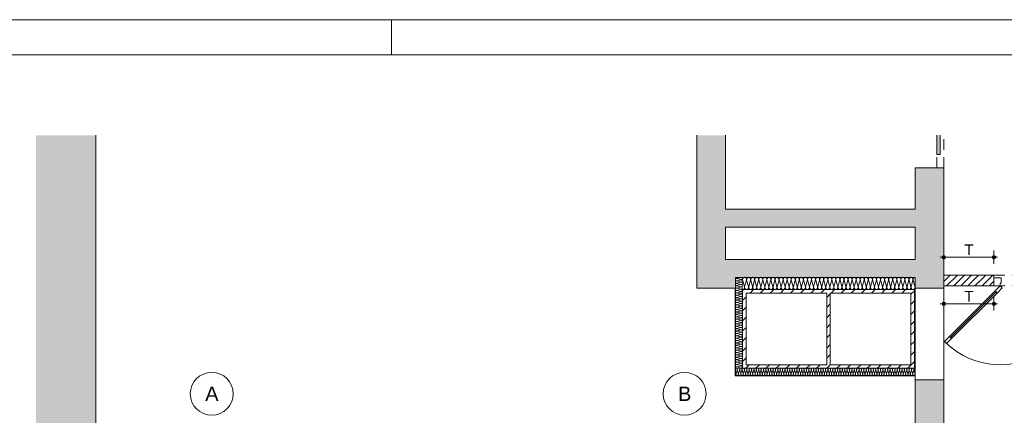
# Paper-space layout 'A-45 WYKOŃCZENIA ŚCIAN - PIĘTRO 0' of a CAD drawing. Header units: millimetres. Extents: x 0 to 500, y 0 to 400.
# Tile 5 of 15: x 88 to 226, y 345 to 400. Entities that reach past the tile are written whole.
import ezdxf
from ezdxf.xclip import XClip

# ---------------------------------------------------------------- set-up
doc = ezdxf.new("R2010")
doc.units = ezdxf.units.MM
doc.header["$MEASUREMENT"] = 0
doc.header["$XCLIPFRAME"] = 0
doc.linetypes.add('Przer. długie kreski', pattern=[2.5, 1.5, -1])
doc.linetypes.add('PRZERYWANA_DU_A', pattern=[550, 350, -200])
for name, color, linetype, lineweight, true_color in [('0_Nr_pióra__10', 7, 'Continuous', 13, 0x4b4b4b), ('A__OKŁADZINY ŚCIAN_Nr_pióra__7', 7, 'Continuous', 18, 0x171717), ('A_Arkusz_Nr_pióra__237', 7, 'Continuous', 5, 0x343434), ('A_osie_Nr_pióra__76', 7, 'Continuous', 5, 0x2d2d2d), ('A_ściany_Nr_pióra__6', 7, 'Continuous', 13, 0xa9a9a9), ('Okna Archicada_Nr_pióra__19', 7, 'Continuous', 5, 0x191919)]:
    doc.layers.add(name, color=color, linetype=linetype, lineweight=lineweight, true_color=true_color)
for name, color, linetype, lineweight in [('0_Nr_pióra__2', 8, 'Continuous', 13), ('A_Arkusz_Nr_pióra__1', 7, 'Continuous', 20), ('A_winda_Nr_pióra__1', 7, 'Continuous', 20), ('A_ściany proj_Nr_pióra__1', 7, 'Continuous', 20), ('A_ściany_Nr_pióra__1', 7, 'Continuous', 20), ('Drzwi Archicad_Nr_pióra__1', 7, 'Continuous', 20), ('Drzwi Archicad_Nr_pióra__3', 252, 'Continuous', 13)]:
    doc.layers.add(name, color=color, linetype=linetype, lineweight=lineweight)
for name, color, linetype in [('A__OKŁADZINY ŚCIAN', 7, 'Continuous'), ('A_podrys', 7, 'Continuous'), ('A_winda', 7, 'Continuous'), ('A_ściany', 7, 'Continuous'), ('A_ściany proj', 7, 'Continuous')]:
    doc.layers.add(name, color=color, linetype=linetype)
doc.styles.add('STYL_AUTOMATYCZNY_1', font='arial.ttf')
doc.styles.add('STYL_AUTOMATYCZNY_5', font='arial.ttf')
pattern_1 = [(45, (-1528.3808, -204.0283), (-0.7071068, 0.7071068), [])]

# ---------------------------------------------------------------- blocks, each defined once
blk = doc.blocks.new('Rysunek_1_1', base_point=(-1528.38, -204.03))
at = {"linetype": 'Continuous', "lineweight": 0, "true_color": 0x484848}
blk.add_hatch(color=251, dxfattribs=at).paths.add_polyline_path([(90.36, 98.76), (340.81, 98.76), (340.81, 175.05), (248.75, 175.05), (248.75, 105.05), (213.75, 105.05), (213.75, 175.05), (98.75, 175.05), (98.75, 383.86), (90.36, 383.86)])
at = {"layer": 'A__OKŁADZINY ŚCIAN', "linetype": 'Continuous', "lineweight": 0, "true_color": 0x171717}
for points in [[(216.86, 366.82), (216.87, 366.73), (216.93, 366.65), (217.01, 366.59), (217.11, 366.57), (217.2, 366.59), (217.28, 366.65), (217.34, 366.73), (217.36, 366.82), (217.34, 366.92), (217.28, 367), (217.2, 367.05), (217.11, 367.07), (217.01, 367.05), (216.93, 367), (216.87, 366.92)], [(223.86, 366.82), (223.87, 366.73), (223.93, 366.65), (224.01, 366.59), (224.11, 366.57), (224.2, 366.59), (224.28, 366.65), (224.34, 366.73), (224.36, 366.82), (224.34, 366.92), (224.28, 367), (224.2, 367.05), (224.11, 367.07), (224.01, 367.05), (223.93, 367), (223.87, 366.92)], [(216.86, 360.32), (216.87, 360.23), (216.93, 360.15), (217.01, 360.09), (217.11, 360.07), (217.2, 360.09), (217.28, 360.15), (217.34, 360.23), (217.36, 360.32), (217.34, 360.42), (217.28, 360.5), (217.2, 360.55), (217.11, 360.57), (217.01, 360.55), (216.93, 360.5), (216.87, 360.42)], [(223.86, 360.32), (223.87, 360.23), (223.93, 360.15), (224.01, 360.09), (224.11, 360.07), (224.2, 360.09), (224.28, 360.15), (224.34, 360.23), (224.36, 360.32), (224.34, 360.42), (224.28, 360.5), (224.2, 360.55), (224.11, 360.57), (224.01, 360.55), (223.93, 360.5), (223.87, 360.42)]]:
    blk.add_hatch(color=250, dxfattribs=at).paths.add_polyline_path(points)
at = {"layer": 'A_winda', "linetype": 'Continuous', "lineweight": 0, "true_color": 0xfdfdfd}
blk.add_hatch(color=7, dxfattribs=at).paths.add_polyline_path([(216.61, 383.86), (216.11, 383.86), (216.11, 381.16), (216.61, 381.16)])
at = {"layer": 'A_ściany', "linetype": 'Continuous', "lineweight": 0, "true_color": 0x000000}
for points in [[(182.61, 383.86), (182.61, 362.52), (186.61, 366.52), (186.61, 383.86)], [(213.11, 362.52), (214.41, 362.52), (217.11, 362.52), (217.11, 379.32), (213.11, 379.32)], [(186.61, 371.02), (213.11, 371.02), (213.11, 373.52), (186.61, 373.52)], [(182.61, 362.52), (188.01, 362.52), (188.01, 366.52), (186.61, 366.52)], [(188.01, 364.02), (213.11, 364.02), (213.11, 366.52), (188.01, 366.52)], [(213.11, 334), (217.11, 334), (217.11, 349.72), (214.41, 349.72), (213.11, 349.72)]]:
    blk.add_hatch(color=18, dxfattribs=at).paths.add_polyline_path(points)
at = {"layer": 'A_ściany proj', "linetype": 'Continuous', "lineweight": 0, "true_color": 0x000000}
h = blk.add_hatch(dxfattribs=at)
h.set_pattern_fill('bloczki_ceramiczne_0001', color=18, style=0, pattern_type=2)
h.set_pattern_definition([(45, (-1528.3808, -204.0283), (-0.49497475, 0.49497475), [])])
h.paths.add_polyline_path([(217.11, 362.82), (224.11, 362.82), (224.11, 364.32), (217.11, 364.32)])
at = {"layer": 'A_ściany proj', "linetype": 'Continuous', "lineweight": 0, "true_color": 0x4b4b4b}
h = blk.add_hatch(dxfattribs=at)
h.set_pattern_fill('BLOCZKI_CERAMICZNE_0001', color=251, style=0, pattern_type=2)
h.set_pattern_definition(pattern_1)
h.paths.add_polyline_path([(189.01, 362.32), (189.01, 351.32), (189.51, 351.32), (189.51, 362.32)])
h = blk.add_hatch(dxfattribs=at)
h.set_pattern_fill('BLOCZKI_CERAMICZNE_0001', color=251, style=0, pattern_type=2)
h.set_pattern_definition(pattern_1)
h.paths.add_polyline_path([(189.51, 362.32), (189.51, 361.82), (200.76, 361.82), (200.76, 362.32)])
h = blk.add_hatch(dxfattribs=at)
h.set_pattern_fill('BLOCZKI_CERAMICZNE_0001', color=251, style=0, pattern_type=2)
h.set_pattern_definition(pattern_1)
h.paths.add_polyline_path([(200.76, 362.32), (200.76, 351.32), (201.26, 351.32), (201.26, 362.32)])
h = blk.add_hatch(dxfattribs=at)
h.set_pattern_fill('BLOCZKI_CERAMICZNE_0001', color=251, style=0, pattern_type=2)
h.set_pattern_definition(pattern_1)
h.paths.add_polyline_path([(201.26, 362.32), (201.26, 361.82), (212.51, 361.82), (212.51, 362.32)])
h = blk.add_hatch(dxfattribs=at)
h.set_pattern_fill('BLOCZKI_CERAMICZNE_0001', color=251, style=0, pattern_type=2)
h.set_pattern_definition(pattern_1)
h.paths.add_polyline_path([(213.01, 351.32), (213.01, 362.32), (212.51, 362.32), (212.51, 351.82)])
h = blk.add_hatch(dxfattribs=at)
h.set_pattern_fill('BLOCZKI_CERAMICZNE_0001', color=251, style=0, pattern_type=2)
h.set_pattern_definition(pattern_1)
h.paths.add_polyline_path([(200.76, 351.32), (200.76, 351.82), (189.51, 351.82), (189.51, 351.32)])
h = blk.add_hatch(dxfattribs=at)
h.set_pattern_fill('BLOCZKI_CERAMICZNE_0001', color=251, style=0, pattern_type=2)
h.set_pattern_definition(pattern_1)
h.paths.add_polyline_path([(213.01, 351.32), (212.51, 351.82), (201.26, 351.82), (201.26, 351.32)])
at = {"layer": '0_Nr_pióra__10', "color": 251, "linetype": 'Continuous', "lineweight": 13, "true_color": 0x4b4b4b}
for p, q in [((188.22, 363.86), (188.8, 364.02)), ((188.22, 363.85), (188.8, 363.7)), ((188.22, 363.53), (188.8, 363.68)), ((188.22, 363.52), (188.8, 363.36)), ((188.22, 363.2), (188.8, 363.35)), ((188.22, 363.18), (188.8, 363.03)), ((188.22, 362.86), (188.8, 363.02)), ((189.28, 362.68), (189.02, 363.67)), ((189.3, 362.68), (189.56, 363.67)), ((189.85, 362.68), (189.58, 363.67)), ((189.87, 362.68), (190.13, 363.67)), ((190.41, 362.68), (190.15, 363.67)), ((190.43, 362.68), (190.7, 363.67)), ((190.98, 362.68), (190.72, 363.67)), ((191, 362.68), (191.26, 363.67)), ((191.55, 362.68), (191.28, 363.67)), ((191.57, 362.68), (191.83, 363.67)), ((192.11, 362.68), (191.85, 363.67)), ((192.13, 362.68), (192.4, 363.67)), ((192.68, 362.68), (192.42, 363.67)), ((192.7, 362.68), (192.96, 363.67)), ((193.25, 362.68), (192.98, 363.67)), ((193.27, 362.68), (193.53, 363.67)), ((193.81, 362.68), (193.55, 363.67)), ((193.83, 362.68), (194.1, 363.67)), ((194.38, 362.68), (194.12, 363.67)), ((194.4, 362.68), (194.66, 363.67)), ((194.95, 362.68), (194.68, 363.67)), ((194.97, 362.68), (195.23, 363.67)), ((195.51, 362.68), (195.25, 363.67)), ((195.53, 362.68), (195.8, 363.67)), ((196.08, 362.68), (195.82, 363.67)), ((196.1, 362.68), (196.36, 363.67)), ((196.65, 362.68), (196.38, 363.67)), ((196.67, 362.68), (196.93, 363.67)), ((197.21, 362.68), (196.95, 363.67)), ((197.23, 362.68), (197.5, 363.67)), ((197.78, 362.68), (197.52, 363.67)), ((197.8, 362.68), (198.06, 363.67)), ((198.35, 362.68), (198.08, 363.67)), ((198.37, 362.68), (198.63, 363.67)), ((198.91, 362.68), (198.65, 363.67)), ((198.93, 362.68), (199.2, 363.67)), ((199.48, 362.68), (199.22, 363.67)), ((199.5, 362.68), (199.76, 363.67)), ((200.05, 362.68), (199.78, 363.67)), ((200.07, 362.68), (200.33, 363.67)), ((200.61, 362.68), (200.35, 363.67)), ((200.63, 362.68), (200.9, 363.67)), ((201.18, 362.68), (200.92, 363.67)), ((201.2, 362.68), (201.46, 363.67)), ((201.75, 362.68), (201.48, 363.67)), ((201.77, 362.68), (202.03, 363.67)), ((202.31, 362.68), (202.05, 363.67)), ((202.33, 362.68), (202.6, 363.67)), ((202.88, 362.68), (202.62, 363.67)), ((202.9, 362.68), (203.16, 363.67)), ((203.45, 362.68), (203.18, 363.67)), ((203.47, 362.68), (203.73, 363.67)), ((204.01, 362.68), (203.75, 363.67)), ((204.03, 362.68), (204.3, 363.67)), ((204.58, 362.68), (204.32, 363.67)), ((204.6, 362.68), (204.86, 363.67)), ((205.15, 362.68), (204.88, 363.67)), ((205.17, 362.68), (205.43, 363.67)), ((205.71, 362.68), (205.45, 363.67)), ((205.73, 362.68), (206, 363.67)), ((206.28, 362.68), (206.02, 363.67)), ((206.3, 362.68), (206.56, 363.67)), ((206.85, 362.68), (206.58, 363.67)), ((206.87, 362.68), (207.13, 363.67)), ((207.41, 362.68), (207.15, 363.67)), ((207.43, 362.68), (207.7, 363.67)), ((207.98, 362.68), (207.72, 363.67)), ((208, 362.68), (208.26, 363.67)), ((208.55, 362.68), (208.28, 363.67)), ((208.57, 362.68), (208.83, 363.67)), ((209.11, 362.68), (208.85, 363.67)), ((209.13, 362.68), (209.4, 363.67)), ((209.68, 362.68), (209.42, 363.67)), ((209.7, 362.68), (209.96, 363.67)), ((210.25, 362.68), (209.98, 363.67)), ((210.27, 362.68), (210.53, 363.67)), ((210.81, 362.68), (210.55, 363.67)), ((210.83, 362.68), (211.1, 363.67)), ((211.38, 362.68), (211.12, 363.67)), ((211.4, 362.68), (211.66, 363.67)), ((211.95, 362.68), (211.68, 363.67)), ((211.97, 362.68), (212.23, 363.67)), ((212.51, 362.68), (212.25, 363.67)), ((212.53, 362.68), (212.8, 363.67)), ((213.08, 362.68), (212.82, 363.67)), ((188.22, 362.85), (188.8, 362.7)), ((188.22, 362.53), (188.8, 362.68)), ((188.22, 362.52), (188.8, 362.36)), ((188.22, 362.2), (188.8, 362.35)), ((188.22, 362.18), (188.8, 362.03)), ((188.22, 361.86), (188.8, 362.02)), ((188.22, 361.85), (188.8, 361.7)), ((188.22, 361.53), (188.8, 361.68)), ((188.22, 361.52), (188.8, 361.36)), ((213.1, 362.68), (213.11, 362.71)), ((188.22, 361.2), (188.8, 361.35)), ((188.22, 361.18), (188.8, 361.03)), ((188.22, 360.86), (188.8, 361.02)), ((188.22, 360.85), (188.8, 360.7)), ((188.22, 360.53), (188.8, 360.68)), ((188.22, 360.52), (188.8, 360.36)), ((188.22, 360.2), (188.8, 360.35)), ((188.22, 360.18), (188.8, 360.03)), ((188.22, 359.86), (188.8, 360.02)), ((188.22, 359.85), (188.8, 359.7)), ((188.22, 359.53), (188.8, 359.68)), ((188.22, 359.52), (188.8, 359.36)), ((188.22, 359.2), (188.8, 359.35)), ((188.22, 359.18), (188.8, 359.03)), ((188.22, 358.86), (188.8, 359.02)), ((188.22, 358.85), (188.8, 358.7)), ((188.22, 358.53), (188.8, 358.68)), ((188.22, 358.52), (188.8, 358.36)), ((188.22, 358.2), (188.8, 358.35)), ((188.22, 358.18), (188.8, 358.03)), ((188.22, 357.86), (188.8, 358.02)), ((188.22, 357.85), (188.8, 357.7)), ((188.22, 357.53), (188.8, 357.68)), ((188.22, 357.52), (188.8, 357.36)), ((188.22, 357.2), (188.8, 357.35)), ((188.22, 357.18), (188.8, 357.03)), ((188.22, 356.86), (188.8, 357.02)), ((188.22, 356.85), (188.8, 356.7)), ((188.22, 356.53), (188.8, 356.68)), ((188.22, 356.52), (188.8, 356.36)), ((188.22, 356.2), (188.8, 356.35)), ((188.22, 356.18), (188.8, 356.03)), ((188.22, 355.86), (188.8, 356.02)), ((188.22, 355.85), (188.8, 355.7)), ((188.22, 355.53), (188.8, 355.68)), ((188.22, 355.52), (188.8, 355.36)), ((188.22, 355.2), (188.8, 355.35)), ((188.22, 355.18), (188.8, 355.03)), ((188.22, 354.86), (188.8, 355.02)), ((188.22, 354.85), (188.8, 354.7)), ((188.22, 354.53), (188.8, 354.68)), ((188.22, 354.52), (188.8, 354.36)), ((188.22, 354.2), (188.8, 354.35)), ((188.22, 354.18), (188.8, 354.03)), ((188.22, 353.86), (188.8, 354.02)), ((188.22, 353.85), (188.8, 353.7)), ((188.22, 353.53), (188.8, 353.68)), ((188.22, 353.52), (188.8, 353.36)), ((188.22, 353.2), (188.8, 353.35)), ((188.22, 353.18), (188.8, 353.03)), ((188.22, 352.86), (188.8, 353.02)), ((188.22, 352.85), (188.8, 352.7)), ((188.22, 352.53), (188.8, 352.68)), ((188.22, 352.52), (188.8, 352.36)), ((188.22, 352.2), (188.8, 352.35)), ((188.22, 352.18), (188.8, 352.03)), ((188.22, 351.86), (188.8, 352.02)), ((188.01, 350.88), (188.1, 350.53)), ((188.27, 351.11), (188.11, 350.53)), ((188.22, 351.85), (188.8, 351.7)), ((188.22, 351.53), (188.8, 351.68)), ((188.22, 351.52), (188.8, 351.36)), ((188.28, 351.11), (188.43, 350.53)), ((188.6, 351.11), (188.44, 350.53)), ((188.61, 351.11), (188.77, 350.53)), ((188.69, 351.32), (188.8, 351.35)), ((188.93, 351.11), (188.78, 350.53)), ((188.94, 351.11), (189.1, 350.53)), ((189.27, 351.11), (189.11, 350.53)), ((189.28, 351.11), (189.43, 350.53)), ((189.6, 351.11), (189.44, 350.53)), ((189.61, 351.11), (189.77, 350.53)), ((189.93, 351.11), (189.78, 350.53)), ((189.94, 351.11), (190.1, 350.53)), ((190.27, 351.11), (190.11, 350.53)), ((190.28, 351.11), (190.43, 350.53)), ((190.6, 351.11), (190.44, 350.53)), ((190.61, 351.11), (190.77, 350.53)), ((190.93, 351.11), (190.78, 350.53)), ((190.94, 351.11), (191.1, 350.53)), ((191.27, 351.11), (191.11, 350.53)), ((191.28, 351.11), (191.43, 350.53)), ((191.6, 351.11), (191.44, 350.53)), ((191.61, 351.11), (191.77, 350.53)), ((191.93, 351.11), (191.78, 350.53)), ((191.94, 351.11), (192.1, 350.53)), ((192.27, 351.11), (192.11, 350.53)), ((192.28, 351.11), (192.43, 350.53)), ((192.6, 351.11), (192.44, 350.53)), ((192.61, 351.11), (192.77, 350.53)), ((192.93, 351.11), (192.78, 350.53)), ((192.94, 351.11), (193.1, 350.53)), ((193.27, 351.11), (193.11, 350.53)), ((193.28, 351.11), (193.43, 350.53)), ((193.6, 351.11), (193.44, 350.53)), ((193.61, 351.11), (193.77, 350.53)), ((193.93, 351.11), (193.78, 350.53)), ((193.94, 351.11), (194.1, 350.53)), ((194.27, 351.11), (194.11, 350.53)), ((194.28, 351.11), (194.43, 350.53)), ((194.6, 351.11), (194.44, 350.53)), ((194.61, 351.11), (194.77, 350.53)), ((194.93, 351.11), (194.78, 350.53)), ((194.94, 351.11), (195.1, 350.53)), ((195.27, 351.11), (195.11, 350.53)), ((195.28, 351.11), (195.43, 350.53)), ((195.6, 351.11), (195.44, 350.53)), ((195.61, 351.11), (195.77, 350.53)), ((195.93, 351.11), (195.78, 350.53)), ((195.94, 351.11), (196.1, 350.53)), ((196.27, 351.11), (196.11, 350.53)), ((196.28, 351.11), (196.43, 350.53)), ((196.6, 351.11), (196.44, 350.53)), ((196.61, 351.11), (196.77, 350.53)), ((196.93, 351.11), (196.78, 350.53)), ((196.94, 351.11), (197.1, 350.53)), ((197.27, 351.11), (197.11, 350.53)), ((197.28, 351.11), (197.43, 350.53)), ((197.6, 351.11), (197.44, 350.53)), ((197.61, 351.11), (197.77, 350.53)), ((197.93, 351.11), (197.78, 350.53)), ((197.94, 351.11), (198.1, 350.53)), ((198.27, 351.11), (198.11, 350.53)), ((198.28, 351.11), (198.43, 350.53)), ((198.6, 351.11), (198.44, 350.53)), ((198.61, 351.11), (198.77, 350.53)), ((198.93, 351.11), (198.78, 350.53)), ((198.94, 351.11), (199.1, 350.53)), ((199.27, 351.11), (199.11, 350.53)), ((199.28, 351.11), (199.43, 350.53)), ((199.6, 351.11), (199.44, 350.53)), ((199.61, 351.11), (199.77, 350.53)), ((199.93, 351.11), (199.78, 350.53)), ((199.94, 351.11), (200.1, 350.53)), ((200.27, 351.11), (200.11, 350.53)), ((200.28, 351.11), (200.43, 350.53)), ((200.6, 351.11), (200.44, 350.53)), ((200.61, 351.11), (200.77, 350.53)), ((200.93, 351.11), (200.78, 350.53)), ((200.94, 351.11), (201.1, 350.53)), ((201.27, 351.11), (201.11, 350.53)), ((201.28, 351.11), (201.43, 350.53)), ((201.6, 351.11), (201.44, 350.53)), ((201.61, 351.11), (201.77, 350.53)), ((201.93, 351.11), (201.78, 350.53)), ((201.94, 351.11), (202.1, 350.53)), ((202.27, 351.11), (202.11, 350.53)), ((202.28, 351.11), (202.43, 350.53)), ((202.6, 351.11), (202.44, 350.53)), ((202.61, 351.11), (202.77, 350.53)), ((202.93, 351.11), (202.78, 350.53)), ((202.94, 351.11), (203.1, 350.53)), ((203.27, 351.11), (203.11, 350.53)), ((203.28, 351.11), (203.43, 350.53)), ((203.6, 351.11), (203.44, 350.53)), ((203.61, 351.11), (203.77, 350.53)), ((203.93, 351.11), (203.78, 350.53)), ((203.94, 351.11), (204.1, 350.53)), ((204.27, 351.11), (204.11, 350.53)), ((204.28, 351.11), (204.43, 350.53)), ((204.6, 351.11), (204.44, 350.53)), ((204.61, 351.11), (204.77, 350.53)), ((204.93, 351.11), (204.78, 350.53)), ((204.94, 351.11), (205.1, 350.53)), ((205.27, 351.11), (205.11, 350.53)), ((205.28, 351.11), (205.43, 350.53)), ((205.6, 351.11), (205.44, 350.53)), ((205.61, 351.11), (205.77, 350.53)), ((205.93, 351.11), (205.78, 350.53)), ((205.94, 351.11), (206.1, 350.53)), ((206.27, 351.11), (206.11, 350.53)), ((206.28, 351.11), (206.43, 350.53)), ((206.6, 351.11), (206.44, 350.53)), ((206.61, 351.11), (206.77, 350.53)), ((206.93, 351.11), (206.78, 350.53)), ((206.94, 351.11), (207.1, 350.53)), ((207.27, 351.11), (207.11, 350.53)), ((207.28, 351.11), (207.43, 350.53)), ((207.6, 351.11), (207.44, 350.53)), ((207.61, 351.11), (207.77, 350.53)), ((207.93, 351.11), (207.78, 350.53)), ((207.94, 351.11), (208.1, 350.53)), ((208.27, 351.11), (208.11, 350.53)), ((208.28, 351.11), (208.43, 350.53)), ((208.6, 351.11), (208.44, 350.53)), ((208.61, 351.11), (208.77, 350.53)), ((208.93, 351.11), (208.78, 350.53)), ((208.94, 351.11), (209.1, 350.53)), ((209.27, 351.11), (209.11, 350.53)), ((209.28, 351.11), (209.43, 350.53)), ((209.6, 351.11), (209.44, 350.53)), ((209.61, 351.11), (209.77, 350.53)), ((209.93, 351.11), (209.78, 350.53)), ((209.94, 351.11), (210.1, 350.53)), ((210.27, 351.11), (210.11, 350.53)), ((210.28, 351.11), (210.43, 350.53)), ((210.6, 351.11), (210.44, 350.53)), ((210.61, 351.11), (210.77, 350.53)), ((210.93, 351.11), (210.78, 350.53)), ((210.94, 351.11), (211.1, 350.53)), ((211.27, 351.11), (211.11, 350.53)), ((211.28, 351.11), (211.43, 350.53)), ((211.6, 351.11), (211.44, 350.53)), ((211.61, 351.11), (211.77, 350.53)), ((211.93, 351.11), (211.78, 350.53)), ((211.94, 351.11), (212.1, 350.53)), ((212.27, 351.11), (212.11, 350.53)), ((212.28, 351.11), (212.43, 350.53)), ((212.6, 351.11), (212.44, 350.53)), ((212.61, 351.11), (212.77, 350.53)), ((212.93, 351.11), (212.78, 350.53)), ((212.94, 351.11), (213.1, 350.53))]:
    blk.add_line(p, q, dxfattribs=at)
for centre, radius, start, end in [((188.17, 364.02), 0.167, 180.0026, 284.9809), ((188.17, 363.69), 0.167, 75.0191, 284.9809), ((188.17, 363.36), 0.167, 75.0191, 284.9809), ((188.17, 363.02), 0.167, 75.0191, 284.9809), ((188.84, 363.86), 0.167, 255.0191, 104.9809), ((188.84, 363.52), 0.167, 255.0191, 104.9809), ((188.84, 363.19), 0.167, 255.0191, 104.9809), ((188.84, 362.86), 0.167, 255.0191, 104.9809), ((189.29, 363.74), 0.283, 345.0191, 194.9809), ((189.86, 363.74), 0.283, 345.0191, 194.9809), ((190.42, 363.74), 0.283, 345.0191, 194.9809), ((190.99, 363.74), 0.283, 345.0191, 194.9809), ((191.56, 363.74), 0.283, 345.0191, 194.9809), ((192.12, 363.74), 0.283, 345.0191, 194.9809), ((192.69, 363.74), 0.283, 345.0191, 194.9809), ((193.26, 363.74), 0.283, 345.0191, 194.9809), ((193.82, 363.74), 0.283, 345.0191, 194.9809), ((194.39, 363.74), 0.283, 345.0191, 194.9809), ((194.96, 363.74), 0.283, 345.0191, 194.9809), ((195.52, 363.74), 0.283, 345.0191, 194.9809), ((196.09, 363.74), 0.283, 345.0191, 194.9809), ((196.66, 363.74), 0.283, 345.0191, 194.9809), ((197.22, 363.74), 0.283, 345.0191, 194.9809), ((197.79, 363.74), 0.283, 345.0191, 194.9809), ((198.36, 363.74), 0.283, 345.0191, 194.9809), ((198.92, 363.74), 0.283, 345.0191, 194.9809), ((199.49, 363.74), 0.283, 345.0191, 194.9809), ((200.06, 363.74), 0.283, 345.0191, 194.9809), ((200.62, 363.74), 0.283, 345.0191, 194.9809), ((201.19, 363.74), 0.283, 345.0191, 194.9809), ((201.76, 363.74), 0.283, 345.0191, 194.9809), ((202.32, 363.74), 0.283, 345.0191, 194.9809), ((202.89, 363.74), 0.283, 345.0191, 194.9809), ((203.46, 363.74), 0.283, 345.0191, 194.9809), ((204.02, 363.74), 0.283, 345.0191, 194.9809), ((204.59, 363.74), 0.283, 345.0191, 194.9809), ((205.16, 363.74), 0.283, 345.0191, 194.9809), ((205.72, 363.74), 0.283, 345.0191, 194.9809), ((206.29, 363.74), 0.283, 345.0191, 194.9809), ((206.86, 363.74), 0.283, 345.0191, 194.9809), ((207.42, 363.74), 0.283, 345.0191, 194.9809), ((207.99, 363.74), 0.283, 345.0191, 194.9809), ((208.56, 363.74), 0.283, 345.0191, 194.9809), ((209.12, 363.74), 0.283, 345.0191, 194.9809), ((209.69, 363.74), 0.283, 345.0191, 194.9809), ((210.26, 363.74), 0.283, 345.0191, 194.9809), ((210.82, 363.74), 0.283, 345.0191, 194.9809), ((211.39, 363.74), 0.283, 345.0191, 194.9809), ((211.96, 363.74), 0.283, 345.0191, 194.9809), ((212.52, 363.74), 0.283, 345.0191, 194.9809), ((213.09, 363.74), 0.283, 86.6263, 194.9809), ((188.17, 362.69), 0.167, 75.0191, 284.9809), ((188.17, 362.36), 0.167, 75.0191, 284.9809), ((188.17, 362.02), 0.167, 75.0191, 284.9809), ((188.17, 361.69), 0.167, 75.0191, 284.9809), ((188.17, 361.36), 0.167, 75.0191, 284.9809), ((188.84, 362.52), 0.167, 255.0191, 104.9809), ((188.84, 362.19), 0.167, 255.0191, 104.9809), ((188.84, 361.86), 0.167, 255.0191, 104.9809), ((188.84, 361.52), 0.167, 255.0191, 104.9809), ((189.01, 362.61), 0.283, 270.0026, 14.9809), ((189.57, 362.61), 0.283, 165.0191, 14.9809), ((190.14, 362.61), 0.283, 165.0191, 14.9809), ((190.71, 362.61), 0.283, 165.0191, 14.9809), ((191.27, 362.61), 0.283, 165.0191, 14.9809), ((191.84, 362.61), 0.283, 165.0191, 14.9809), ((192.41, 362.61), 0.283, 165.0191, 14.9809), ((192.97, 362.61), 0.283, 165.0191, 14.9809), ((193.54, 362.61), 0.283, 165.0191, 14.9809), ((194.11, 362.61), 0.283, 165.0191, 14.9809), ((194.67, 362.61), 0.283, 165.0191, 14.9809), ((195.24, 362.61), 0.283, 165.0191, 14.9809), ((195.81, 362.61), 0.283, 165.0191, 14.9809), ((196.37, 362.61), 0.283, 165.0191, 14.9809), ((196.94, 362.61), 0.283, 165.0191, 14.9809), ((197.51, 362.61), 0.283, 165.0191, 14.9809), ((198.07, 362.61), 0.283, 165.0191, 14.9809), ((198.64, 362.61), 0.283, 165.0191, 14.9809), ((199.21, 362.61), 0.283, 165.0191, 14.9809), ((199.77, 362.61), 0.283, 165.0191, 14.9809), ((200.34, 362.61), 0.283, 165.0191, 14.9809), ((200.91, 362.61), 0.283, 165.0191, 14.9809), ((201.47, 362.61), 0.283, 165.0191, 14.9809), ((202.04, 362.61), 0.283, 165.0191, 14.9809), ((202.61, 362.61), 0.283, 165.0191, 14.9809), ((203.17, 362.61), 0.283, 165.0191, 14.9809), ((203.74, 362.61), 0.283, 165.0191, 14.9809), ((204.31, 362.61), 0.283, 165.0191, 14.9809), ((204.87, 362.61), 0.283, 165.0191, 14.9809), ((205.44, 362.61), 0.283, 165.0191, 14.9809), ((206.01, 362.61), 0.283, 165.0191, 14.9809), ((206.57, 362.61), 0.283, 165.0191, 14.9809), ((207.14, 362.61), 0.283, 165.0191, 14.9809), ((207.71, 362.61), 0.283, 165.0191, 14.9809), ((208.27, 362.61), 0.283, 165.0191, 14.9809), ((208.84, 362.61), 0.283, 165.0191, 14.9809), ((209.41, 362.61), 0.283, 165.0191, 14.9809), ((209.97, 362.61), 0.283, 165.0191, 14.9809), ((210.54, 362.61), 0.283, 165.0191, 14.9809), ((211.11, 362.61), 0.283, 165.0191, 14.9809), ((211.67, 362.61), 0.283, 165.0191, 14.9809), ((212.24, 362.61), 0.283, 165.0191, 14.9809), ((212.81, 362.61), 0.283, 165.0191, 14.9809), ((213.37, 362.61), 0.283, 165.0191, 199.754), ((188.17, 361.02), 0.167, 75.0191, 284.9809), ((188.17, 360.69), 0.167, 75.0191, 284.9809), ((188.17, 360.36), 0.167, 75.0191, 284.9809), ((188.17, 360.02), 0.167, 75.0191, 284.9809), ((188.84, 361.19), 0.167, 255.0191, 104.9809), ((188.84, 360.86), 0.167, 255.0191, 104.9809), ((188.84, 360.52), 0.167, 255.0191, 104.9809), ((188.84, 360.19), 0.167, 255.0191, 104.9809), ((188.17, 359.69), 0.167, 75.0191, 284.9809), ((188.17, 359.36), 0.167, 75.0191, 284.9809), ((188.17, 359.02), 0.167, 75.0191, 284.9809), ((188.17, 358.69), 0.167, 75.0191, 284.9809), ((188.84, 359.86), 0.167, 255.0191, 104.9809), ((188.84, 359.52), 0.167, 255.0191, 104.9809), ((188.84, 359.19), 0.167, 255.0191, 104.9809), ((188.84, 358.86), 0.167, 255.0191, 104.9809), ((188.17, 358.36), 0.167, 75.0191, 284.9809), ((188.17, 358.02), 0.167, 75.0191, 284.9809), ((188.17, 357.69), 0.167, 75.0191, 284.9809), ((188.17, 357.36), 0.167, 75.0191, 284.9809), ((188.84, 358.52), 0.167, 255.0191, 104.9809), ((188.84, 358.19), 0.167, 255.0191, 104.9809), ((188.84, 357.86), 0.167, 255.0191, 104.9809), ((188.84, 357.52), 0.167, 255.0191, 104.9809), ((188.17, 357.02), 0.167, 75.0191, 284.9809), ((188.17, 356.69), 0.167, 75.0191, 284.9809), ((188.17, 356.36), 0.167, 75.0191, 284.9809), ((188.17, 356.02), 0.167, 75.0191, 284.9809), ((188.84, 357.19), 0.167, 255.0191, 104.9809), ((188.84, 356.86), 0.167, 255.0191, 104.9809), ((188.84, 356.52), 0.167, 255.0191, 104.9809), ((188.84, 356.19), 0.167, 255.0191, 104.9809), ((188.84, 355.86), 0.167, 255.0191, 104.9809), ((188.17, 355.69), 0.167, 75.0191, 284.9809), ((188.17, 355.36), 0.167, 75.0191, 284.9809), ((188.17, 355.02), 0.167, 75.0191, 284.9809), ((188.17, 354.69), 0.167, 75.0191, 284.9809), ((188.84, 355.52), 0.167, 255.0191, 104.9809), ((188.84, 355.19), 0.167, 255.0191, 104.9809), ((188.84, 354.86), 0.167, 255.0191, 104.9809), ((188.84, 354.52), 0.167, 255.0191, 104.9809), ((188.17, 354.36), 0.167, 75.0191, 284.9809), ((188.17, 354.02), 0.167, 75.0191, 284.9809), ((188.17, 353.69), 0.167, 75.0191, 284.9809), ((188.17, 353.36), 0.167, 75.0191, 284.9809), ((188.84, 354.19), 0.167, 255.0191, 104.9809), ((188.84, 353.86), 0.167, 255.0191, 104.9809), ((188.84, 353.52), 0.167, 255.0191, 104.9809), ((188.84, 353.19), 0.167, 255.0191, 104.9809), ((188.17, 353.02), 0.167, 75.0191, 284.9809), ((188.17, 352.69), 0.167, 75.0191, 284.9809), ((188.17, 352.36), 0.167, 75.0191, 284.9809), ((188.17, 352.02), 0.167, 75.0191, 284.9809), ((188.84, 352.86), 0.167, 255.0191, 104.9809), ((188.84, 352.52), 0.167, 255.0191, 104.9809), ((188.84, 352.19), 0.167, 255.0191, 104.9809), ((188.84, 351.86), 0.167, 255.0191, 104.9809), ((188.17, 351.69), 0.167, 75.0191, 284.9809), ((188.17, 351.36), 0.167, 75.0191, 191.49), ((188.11, 351.16), 0.167, 345.0191, 126.7778), ((187.94, 350.49), 0.167, 293.6586, 14.9809), ((188.27, 350.49), 0.167, 165.0191, 14.9809), ((188.44, 351.16), 0.167, 345.0191, 194.9809), ((188.61, 350.49), 0.167, 165.0191, 14.9809), ((188.77, 351.16), 0.167, 345.0191, 194.9809), ((188.94, 350.49), 0.167, 165.0191, 14.9809), ((188.84, 351.52), 0.167, 255.0191, 104.9809), ((188.84, 351.19), 0.167, 53.2069, 104.9809), ((189.11, 351.16), 0.167, 345.0191, 194.9809), ((189.27, 350.49), 0.167, 165.0191, 14.9809), ((189.44, 351.16), 0.167, 345.0191, 194.9809), ((189.61, 350.49), 0.167, 165.0191, 14.9809), ((189.77, 351.16), 0.167, 345.0191, 194.9809), ((189.94, 350.49), 0.167, 165.0191, 14.9809), ((190.11, 351.16), 0.167, 345.0191, 194.9809), ((190.27, 350.49), 0.167, 165.0191, 14.9809), ((190.44, 351.16), 0.167, 345.0191, 194.9809), ((190.61, 350.49), 0.167, 165.0191, 14.9809), ((190.77, 351.16), 0.167, 345.0191, 194.9809), ((190.94, 350.49), 0.167, 165.0191, 14.9809), ((191.11, 351.16), 0.167, 345.0191, 194.9809), ((191.27, 350.49), 0.167, 165.0191, 14.9809), ((191.44, 351.16), 0.167, 345.0191, 194.9809), ((191.61, 350.49), 0.167, 165.0191, 14.9809), ((191.77, 351.16), 0.167, 345.0191, 194.9809), ((191.94, 350.49), 0.167, 165.0191, 14.9809), ((192.11, 351.16), 0.167, 345.0191, 194.9809), ((192.27, 350.49), 0.167, 165.0191, 14.9809), ((192.44, 351.16), 0.167, 345.0191, 194.9809), ((192.61, 350.49), 0.167, 165.0191, 14.9809), ((192.77, 351.16), 0.167, 345.0191, 194.9809), ((192.94, 350.49), 0.167, 165.0191, 14.9809), ((193.11, 351.16), 0.167, 345.0191, 194.9809), ((193.27, 350.49), 0.167, 165.0191, 14.9809), ((193.44, 351.16), 0.167, 345.0191, 194.9809), ((193.61, 350.49), 0.167, 165.0191, 14.9809), ((193.77, 351.16), 0.167, 345.0191, 194.9809), ((193.94, 350.49), 0.167, 165.0191, 14.9809), ((194.11, 351.16), 0.167, 345.0191, 194.9809), ((194.27, 350.49), 0.167, 165.0191, 14.9809), ((194.44, 351.16), 0.167, 345.0191, 194.9809), ((194.61, 350.49), 0.167, 165.0191, 14.9809), ((194.77, 351.16), 0.167, 345.0191, 194.9809), ((194.94, 350.49), 0.167, 165.0191, 14.9809), ((195.11, 351.16), 0.167, 345.0191, 194.9809), ((195.27, 350.49), 0.167, 165.0191, 14.9809), ((195.44, 351.16), 0.167, 345.0191, 194.9809), ((195.61, 350.49), 0.167, 165.0191, 14.9809), ((195.77, 351.16), 0.167, 345.0191, 194.9809), ((195.94, 350.49), 0.167, 165.0191, 14.9809), ((196.11, 351.16), 0.167, 345.0191, 194.9809), ((196.27, 350.49), 0.167, 165.0191, 14.9809), ((196.44, 351.16), 0.167, 345.0191, 194.9809), ((196.61, 350.49), 0.167, 165.0191, 14.9809), ((196.77, 351.16), 0.167, 345.0191, 194.9809), ((196.94, 350.49), 0.167, 165.0191, 14.9809), ((197.11, 351.16), 0.167, 345.0191, 194.9809), ((197.27, 350.49), 0.167, 165.0191, 14.9809), ((197.44, 351.16), 0.167, 345.0191, 194.9809), ((197.61, 350.49), 0.167, 165.0191, 14.9809), ((197.77, 351.16), 0.167, 345.0191, 194.9809), ((197.94, 350.49), 0.167, 165.0191, 14.9809), ((198.11, 351.16), 0.167, 345.0191, 194.9809), ((198.27, 350.49), 0.167, 165.0191, 14.9809), ((198.44, 351.16), 0.167, 345.0191, 194.9809), ((198.61, 350.49), 0.167, 165.0191, 14.9809), ((198.77, 351.16), 0.167, 345.0191, 194.9809), ((198.94, 350.49), 0.167, 165.0191, 14.9809), ((199.11, 351.16), 0.167, 345.0191, 194.9809), ((199.27, 350.49), 0.167, 165.0191, 14.9809), ((199.44, 351.16), 0.167, 345.0191, 194.9809), ((199.61, 350.49), 0.167, 165.0191, 14.9809), ((199.77, 351.16), 0.167, 345.0191, 194.9809), ((199.94, 350.49), 0.167, 165.0191, 14.9809), ((200.11, 351.16), 0.167, 345.0191, 194.9809), ((200.27, 350.49), 0.167, 165.0191, 14.9809), ((200.44, 351.16), 0.167, 345.0191, 194.9809), ((200.61, 350.49), 0.167, 165.0191, 14.9809), ((200.77, 351.16), 0.167, 345.0191, 194.9809), ((200.94, 350.49), 0.167, 165.0191, 14.9809), ((201.11, 351.16), 0.167, 345.0191, 194.9809), ((201.27, 350.49), 0.167, 165.0191, 14.9809), ((201.44, 351.16), 0.167, 345.0191, 194.9809), ((201.61, 350.49), 0.167, 165.0191, 14.9809), ((201.77, 351.16), 0.167, 345.0191, 194.9809), ((201.94, 350.49), 0.167, 165.0191, 14.9809), ((202.11, 351.16), 0.167, 345.0191, 194.9809), ((202.27, 350.49), 0.167, 165.0191, 14.9809), ((202.44, 351.16), 0.167, 345.0191, 194.9809), ((202.61, 350.49), 0.167, 165.0191, 14.9809), ((202.77, 351.16), 0.167, 345.0191, 194.9809), ((202.94, 350.49), 0.167, 165.0191, 14.9809), ((203.11, 351.16), 0.167, 345.0191, 194.9809), ((203.27, 350.49), 0.167, 165.0191, 14.9809), ((203.44, 351.16), 0.167, 345.0191, 194.9809), ((203.61, 350.49), 0.167, 165.0191, 14.9809), ((203.77, 351.16), 0.167, 345.0191, 194.9809), ((203.94, 350.49), 0.167, 165.0191, 14.9809), ((204.11, 351.16), 0.167, 345.0191, 194.9809), ((204.27, 350.49), 0.167, 165.0191, 14.9809), ((204.44, 351.16), 0.167, 345.0191, 194.9809), ((204.61, 350.49), 0.167, 165.0191, 14.9809), ((204.77, 351.16), 0.167, 345.0191, 194.9809), ((204.94, 350.49), 0.167, 165.0191, 14.9809), ((205.11, 351.16), 0.167, 345.0191, 194.9809), ((205.27, 350.49), 0.167, 165.0191, 14.9809), ((205.44, 351.16), 0.167, 345.0191, 194.9809), ((205.61, 350.49), 0.167, 165.0191, 14.9809), ((205.77, 351.16), 0.167, 345.0191, 194.9809), ((205.94, 350.49), 0.167, 165.0191, 14.9809), ((206.11, 351.16), 0.167, 345.0191, 194.9809), ((206.27, 350.49), 0.167, 165.0191, 14.9809), ((206.44, 351.16), 0.167, 345.0191, 194.9809), ((206.61, 350.49), 0.167, 165.0191, 14.9809), ((206.77, 351.16), 0.167, 345.0191, 194.9809), ((206.94, 350.49), 0.167, 165.0191, 14.9809), ((207.11, 351.16), 0.167, 345.0191, 194.9809), ((207.27, 350.49), 0.167, 165.0191, 14.9809), ((207.44, 351.16), 0.167, 345.0191, 194.9809), ((207.61, 350.49), 0.167, 165.0191, 14.9809), ((207.77, 351.16), 0.167, 345.0191, 194.9809), ((207.94, 350.49), 0.167, 165.0191, 14.9809), ((208.11, 351.16), 0.167, 345.0191, 194.9809), ((208.27, 350.49), 0.167, 165.0191, 14.9809), ((208.44, 351.16), 0.167, 345.0191, 194.9809), ((208.61, 350.49), 0.167, 165.0191, 14.9809), ((208.77, 351.16), 0.167, 345.0191, 194.9809), ((208.94, 350.49), 0.167, 165.0191, 14.9809), ((209.11, 351.16), 0.167, 345.0191, 194.9809), ((209.27, 350.49), 0.167, 165.0191, 14.9809), ((209.44, 351.16), 0.167, 345.0191, 194.9809), ((209.61, 350.49), 0.167, 165.0191, 14.9809), ((209.77, 351.16), 0.167, 345.0191, 194.9809), ((209.94, 350.49), 0.167, 165.0191, 14.9809), ((210.11, 351.16), 0.167, 345.0191, 194.9809), ((210.27, 350.49), 0.167, 165.0191, 14.9809), ((210.44, 351.16), 0.167, 345.0191, 194.9809), ((210.61, 350.49), 0.167, 165.0191, 14.9809), ((210.77, 351.16), 0.167, 345.0191, 194.9809), ((210.94, 350.49), 0.167, 165.0191, 14.9809), ((211.11, 351.16), 0.167, 345.0191, 194.9809), ((211.27, 350.49), 0.167, 165.0191, 14.9809), ((211.44, 351.16), 0.167, 345.0191, 194.9809), ((211.61, 350.49), 0.167, 165.0191, 14.9809), ((211.77, 351.16), 0.167, 345.0191, 194.9809), ((211.94, 350.49), 0.167, 165.0191, 14.9809), ((212.11, 351.16), 0.167, 345.0191, 194.9809), ((212.27, 350.49), 0.167, 165.0191, 14.9809), ((212.44, 351.16), 0.167, 345.0191, 194.9809), ((212.61, 350.49), 0.167, 165.0191, 14.9809), ((212.77, 351.16), 0.167, 345.0191, 194.9809), ((212.94, 350.49), 0.167, 165.0191, 14.9809), ((213.11, 351.16), 0.167, 90.0026, 194.9809)]:
    blk.add_arc(centre, radius, start, end, dxfattribs=at)
at = {"layer": '0_Nr_pióra__2', "color": 8, "linetype": 'PRZERYWANA_DU_A', "lineweight": 13, "flags": 128}
for points in [[(98.75, 383.86), (98.75, 175.05), (213.75, 175.05), (213.75, 105.05), (248.75, 105.05), (248.75, 175.05), (340.81, 175.05)], [(255.81, 383.86), (98.75, 383.86)]]:
    blk.add_lwpolyline(points, dxfattribs=at)
at = {"layer": 'A__OKŁADZINY ŚCIAN_Nr_pióra__7', "color": 250, "linetype": 'Continuous', "lineweight": 18, "true_color": 0x171717}
for p, q in [((217.11, 367.07), (217.11, 367.76)), ((224.11, 367.07), (224.11, 367.76)), ((216.61, 366.82), (216.86, 366.82)), ((217.11, 365.89), (217.11, 366.57)), ((217.36, 366.82), (223.86, 366.82)), ((224.11, 365.89), (224.11, 366.57)), ((224.36, 366.82), (224.61, 366.82)), ((216.61, 360.32), (216.86, 360.32)), ((217.11, 360.57), (217.11, 361.26)), ((217.36, 360.32), (223.86, 360.32)), ((224.11, 360.57), (224.11, 361.26)), ((224.36, 360.32), (224.61, 360.32)), ((217.11, 359.39), (217.11, 360.07)), ((224.11, 359.39), (224.11, 360.07))]:
    blk.add_line(p, q, dxfattribs=at)
for centre in [(217.11, 366.82), (224.11, 366.82), (217.11, 360.32), (224.11, 360.32)]:
    blk.add_circle(centre, 0.25, dxfattribs=at)
at = {"layer": 'A_osie_Nr_pióra__76', "color": 250, "linetype": 'Continuous', "lineweight": 5, "true_color": 0x2d2d2d}
for centre in [(114.92, 347.76), (180.92, 347.76)]:
    blk.add_circle(centre, 3, dxfattribs=at)
at = {"layer": 'A_winda_Nr_pióra__1', "color": 7, "linetype": 'Przer. długie kreski', "lineweight": 20}
for p, q in [((216.11, 379.32), (216.11, 383.86)), ((217.11, 379.32), (217.11, 383.86))]:
    blk.add_line(p, q, dxfattribs=at)
at = {"layer": 'A_winda_Nr_pióra__1', "color": 7, "linetype": 'Continuous', "lineweight": 20, "flags": 128}
blk.add_lwpolyline([(216.61, 383.86), (216.61, 381.16), (216.11, 381.16), (216.11, 383.86)], dxfattribs=at)
at = {"layer": 'A_ściany proj_Nr_pióra__1', "color": 7, "linetype": 'Continuous', "lineweight": 20}
for p, q in [((224.11, 363.97), (224.11, 364.32)), ((224.11, 362.82), (224.11, 363.97))]:
    blk.add_line(p, q, dxfattribs=at)
at = {"layer": 'A_ściany proj_Nr_pióra__1', "color": 7, "linetype": 'Continuous', "lineweight": 20, "flags": 128}
for points in [[(224.11, 364.32), (217.11, 364.32)], [(217.11, 364.32), (217.11, 362.82)], [(189.01, 362.32), (189.01, 351.32)], [(189.51, 362.32), (189.01, 362.32)], [(200.76, 362.32), (189.51, 362.32)], [(189.51, 351.82), (189.51, 361.82)], [(189.51, 361.82), (200.76, 361.82)], [(201.26, 362.32), (200.76, 362.32)], [(200.76, 361.82), (200.76, 351.82)], [(212.51, 362.32), (201.26, 362.32)], [(201.26, 361.82), (212.51, 361.82)], [(201.26, 351.82), (201.26, 361.82)], [(213.01, 362.32), (212.51, 362.32)], [(212.51, 361.82), (212.51, 351.82)], [(213.01, 351.32), (213.01, 362.32)], [(217.11, 362.82), (224.11, 362.82)], [(189.01, 351.32), (189.51, 351.32)], [(200.76, 351.82), (189.51, 351.82)], [(189.51, 351.32), (200.76, 351.32)], [(200.76, 351.32), (201.26, 351.32)], [(212.51, 351.82), (201.26, 351.82)], [(201.26, 351.32), (213.01, 351.32)]]:
    blk.add_lwpolyline(points, dxfattribs=at)
at = {"layer": 'A_ściany_Nr_pióra__1', "color": 7, "linetype": 'Continuous', "lineweight": 20}
for p, q in [((213.11, 379.32), (217.11, 379.32)), ((187.96, 362.52), (187.96, 350.27)), ((214.41, 362.52), (213.11, 362.52)), ((214.41, 362.52), (217.11, 362.52)), ((213.11, 350.27), (187.96, 350.27)), ((214.41, 349.72), (213.11, 349.72)), ((214.41, 349.72), (217.11, 349.72))]:
    blk.add_line(p, q, dxfattribs=at)
at = {"layer": 'A_ściany_Nr_pióra__1', "color": 7, "linetype": 'Continuous', "lineweight": 20, "flags": 128}
for points in [[(182.61, 383.86), (182.61, 362.52)], [(186.61, 373.52), (186.61, 383.86)], [(213.11, 379.32), (213.11, 373.52)], [(217.11, 362.52), (217.11, 379.32)], [(213.11, 373.52), (186.61, 373.52)], [(186.61, 366.52), (186.61, 371.02)], [(186.61, 371.02), (213.11, 371.02)], [(213.11, 371.02), (213.11, 366.52)], [(188.01, 366.52), (186.61, 366.52)], [(213.11, 366.52), (188.01, 366.52)], [(188.01, 362.52), (188.01, 364.02)], [(188.01, 364.02), (213.11, 364.02)], [(213.11, 364.02), (213.11, 362.52)], [(182.61, 362.52), (188.01, 362.52)], [(213.11, 349.72), (213.11, 334)], [(217.11, 334), (217.11, 349.72)]]:
    blk.add_lwpolyline(points, dxfattribs=at)
at = {"layer": 'A_ściany_Nr_pióra__6', "color": 253, "linetype": 'Continuous', "lineweight": 13, "true_color": 0xa9a9a9}
for p in [(188.01, 364.02), (213.11, 350.32)]:
    blk.add_line(p, (188.01, 350.32), dxfattribs=at)
at = {"layer": 'Drzwi Archicad_Nr_pióra__1', "color": 7, "linetype": 'Continuous', "lineweight": 20}
blk.add_line((213.11, 379.32), (217.11, 379.32), dxfattribs=at)
at = {"layer": 'Drzwi Archicad_Nr_pióra__3', "color": 252, "linetype": 'Przer. długie kreski', "lineweight": 13}
for p, q in [((243.11, 364.32), (224.11, 364.32)), ((243.11, 362.82), (224.11, 362.82))]:
    blk.add_line(p, q, dxfattribs=at)
at = {"layer": 'Drzwi Archicad_Nr_pióra__3', "color": 252, "linetype": 'Continuous', "lineweight": 13}
for p, q in [((224.11, 363.97), (224.11, 364.32)), ((224.11, 363.97), (224.11, 362.82)), ((225.11, 363.97), (224.11, 363.97)), ((224.11, 362.82), (224.11, 363.97)), ((224.11, 362.82), (224.11, 363.97)), ((224.99, 362.82), (224.99, 363.22)), ((224.99, 363.22), (225.11, 363.22)), ((225.11, 363.22), (225.11, 363.97)), ((218.05, 355.62), (224.42, 361.98)), ((224.11, 362.82), (224.99, 362.82)), ((224.28, 362.12), (224.99, 362.82)), ((224.56, 361.83), (224.28, 362.12)), ((225.27, 362.54), (224.56, 361.83)), ((224.99, 362.82), (225.27, 362.54)), ((217.2, 355.05), (217.91, 355.76)), ((217.48, 354.77), (217.2, 355.05)), ((218.19, 355.48), (217.48, 354.77)), ((217.91, 355.76), (218.19, 355.48))]:
    blk.add_line(p, q, dxfattribs=at)
at = {"layer": 'Drzwi Archicad_Nr_pióra__3', "color": 252, "linetype": 'Continuous', "lineweight": 13, "flags": 128}
for points in [[(217.91, 355.76), (224.28, 362.12), (224.42, 361.98), (218.05, 355.62)], [(218.05, 355.62), (224.42, 361.98), (224.56, 361.83), (218.19, 355.48)]]:
    blk.add_lwpolyline(points, close=True, dxfattribs=at)
at = {"layer": 'Drzwi Archicad_Nr_pióra__3', "color": 252, "linetype": 'Continuous', "lineweight": 13}
blk.add_arc((224.99, 362.82), 11, 224.9486, 0, dxfattribs=at)
at = {"layer": 'Okna Archicada_Nr_pióra__19', "color": 250, "linetype": 'Continuous', "lineweight": 5, "true_color": 0x191919}
for p, q in [((214.41, 362.52), (213.11, 362.52)), ((213.11, 362.52), (213.11, 349.72)), ((214.41, 362.52), (217.11, 362.52)), ((217.11, 362.52), (217.11, 349.72)), ((214.41, 349.72), (213.11, 349.72)), ((214.41, 349.72), (217.11, 349.72))]:
    blk.add_line(p, q, dxfattribs=at)
at = {"layer": 'A__OKŁADZINY ŚCIAN_Nr_pióra__7', "color": 250, "linetype": 'Continuous', "lineweight": 18, "true_color": 0x171717, "char_height": 1.5, "width": 1.2566, "attachment_point": 7, "style": 'STYL_AUTOMATYCZNY_5'}
for insert in [(219.98, 367.12), (219.98, 360.62)]:
    blk.add_mtext('\\A1;{\\pql;\\fArial|b0|i0|c238|p0;\\W1.000000;T}', dxfattribs=dict(at, insert=insert))
at = {"layer": 'A_osie_Nr_pióra__76', "color": 250, "linetype": 'Continuous', "lineweight": 5, "true_color": 0x2d2d2d, "char_height": 2, "attachment_point": 1, "style": 'STYL_AUTOMATYCZNY_1'}
for s, insert in [('\\A1;{\\pql;\\pt0;\\fArial|b0|i0|c238|p0;\\W1.000000;A}', (114, 348.76)), ('\\A1;{\\pql;\\pt0;\\fArial|b0|i0|c238|p0;\\W1.000000;B}', (180, 348.76))]:
    blk.add_mtext(s, dxfattribs=dict(at, insert=insert))

psp = doc.layouts.new('A-45 WYKOŃCZENIA ŚCIAN - PIĘTRO 0')

# ---------------------------------------------------------------- linework, layer by layer
at = {"layer": 'A_Arkusz_Nr_pióra__1', "color": 7, "linetype": 'Continuous', "lineweight": 20}
psp.add_line((495.1, 395.1), (29.9, 395.1), dxfattribs=at)
at = {"layer": 'A_Arkusz_Nr_pióra__1', "color": 7, "linetype": 'Continuous', "lineweight": 20, "flags": 128}
psp.add_lwpolyline([(0, 400), (500, 400), (500, 0), (0, 0)], close=True, dxfattribs=at)
at = {"layer": 'A_Arkusz_Nr_pióra__237', "color": 250, "linetype": 'Continuous', "lineweight": 5, "true_color": 0x343434}
psp.add_line((140, 395.1), (140, 400), dxfattribs=at)

# ---------------------------------------------------------------- block references
at = {"layer": 'A_podrys', "color": 37, "linetype": 'Continuous', "lineweight": 5, "true_color": 0x656532}
ref = psp.add_blockref('Rysunek_1_1', (-1528.38, -204.03), dxfattribs=at)
XClip(ref).set_block_clipping_path([(90.3605497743, 98.7556093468), (340.8105210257, 383.8565524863)])

doc.saveas('drawing.dxf')
